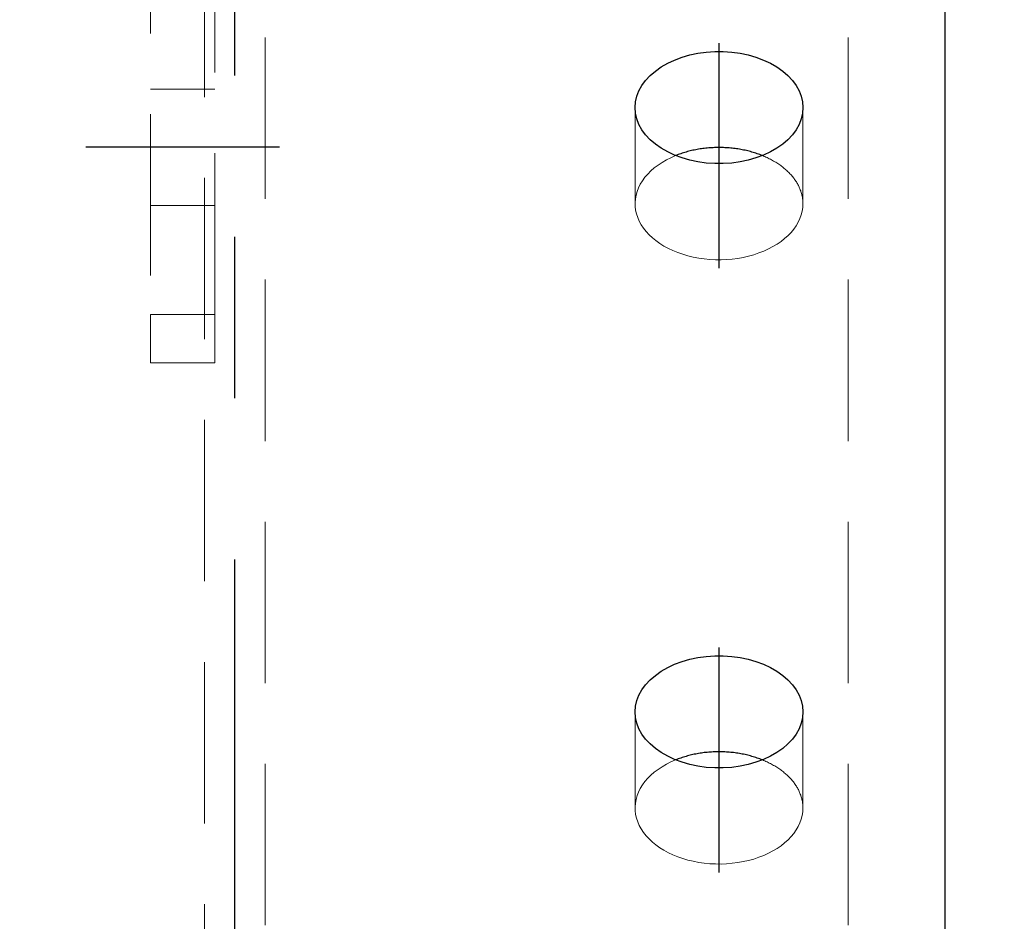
# Model space of a CAD drawing. Header units: millimetres. Extents: x 3515 to 4529, y 13642 to 14292.
# Tile 25 of 96: x 3872 to 3887, y 13960 to 13974. Entities that reach past the tile are written whole.
import ezdxf

# ---------------------------------------------------------------- set-up
doc = ezdxf.new("R2010")
doc.units = ezdxf.units.MM
doc.header["$LTSCALE"] = 10
doc.linetypes.add('HIDDEN', pattern=[0.375, 0.25, -0.125])
doc.linetypes.add('MITTE', pattern=[2, 1.25, -0.25, 0.25, -0.25])
doc.layers.get('Defpoints').update_dxf_attribs({"color": 1})
for name, color, linetype, lineweight in [('PS_DIM', 4, 'Continuous', 13), ('PS_Hidden', 2, 'HIDDEN', 9), ('PS_SOLID', 7, 'Continuous', 30)]:
    doc.layers.add(name, color=color, linetype=linetype, lineweight=lineweight)
doc.layers.add('PS_MID', color=5, linetype='MITTE')
doc.layers.add('PS_SHAPE', color=3, linetype='Continuous')
doc.styles.add('simplex', font='simplex.shx', dxfattribs={"width": 0.75})
doc.dimstyles.new('1_10_GŁ_DS1-LS10', dxfattribs={"dimtxt": 2, "dimasz": 2, "dimexe": 2, "dimexo": 5, "dimgap": 1, "dimtad": 1, "dimjust": 4, "dimdec": 0, "dimlfac": 10, "dimtxsty": 'simplex', "dimblk1": 'NONE', "dimsah": 1, "dimcen": 2, "dimclrd": 256, "dimclre": 256, "dimclrt": 3, "dimadec": 1, "dimazin": 0, "dimtfac": 1, "dimtdec": 0, "dimtmove": 2, "dimatfit": 3, "dimfxl": 1, "dimarcsym": 0})
doc.dimstyles.new('1_10_PRZ', dxfattribs={"dimtxt": 2, "dimasz": 1, "dimexe": 2, "dimexo": 5, "dimgap": 1, "dimtad": 1, "dimdec": 0, "dimlfac": 10, "dimtxsty": 'simplex', "dimblk": 'dimznak', "dimcen": 2, "dimse1": 1, "dimse2": 1, "dimclrt": 3, "dimadec": 1, "dimazin": 0, "dimtfac": 1, "dimtdec": 0, "dimtix": 1, "dimtmove": 2, "dimatfit": 3, "dimldrblk": 'dim-grot', "dimfxl": 1, "dimarcsym": 0})

# ---------------------------------------------------------------- blocks, each defined once
blk = doc.blocks.new('*D92')
at = {"layer": 'Defpoints', "color": 0, "transparency": 16777216}
for p in [(3869.316, 13988.67), (3905.155, 13988.67), (3885.06, 13714.81)]:
    blk.add_point(p, dxfattribs=at)
at = {"layer": 'PS_DIM', "lineweight": -2, "transparency": 16777216}
for p, q in [((3874.316, 13988.67), (3907.155, 13988.67)), ((3905.155, 13714.81), (3905.155, 13986.67)), ((3890.06, 13714.81), (3907.155, 13714.81))]:
    blk.add_line(p, q, dxfattribs=at)
at = {"layer": 'PS_DIM', "transparency": 16777216}
blk.add_solid([(3904.821, 13986.67), (3905.488, 13986.67), (3905.155, 13988.67)], dxfattribs=at)
at = {"layer": 'PS_DIM', "color": 3, "transparency": 16777216, "insert": (3901.492, 13990.69), "char_height": 2, "attachment_point": 5, "rotation": 0.0573, "style": 'simplex'}
blk.add_mtext('4420', dxfattribs=at)
blk = doc.blocks.new('_None')
blk = doc.blocks.new('dimznak')
at = {"color": 0}
for points in [[(0, 2), (0, -2)], [(-2, 0), (2, 0)]]:
    blk.add_lwpolyline(points, dxfattribs=at)
at = {"color": 2}
blk.add_lwpolyline([(1, 1), (-1, -1)], dxfattribs=at)
blk = doc.blocks.new('*D94')
at = {"layer": 'Defpoints', "color": 0, "transparency": 16777216}
for p in [(3875.25, 13996.395), (3874.25, 13982.111), (3875.25, 13968.674)]:
    blk.add_point(p, dxfattribs=at)
at = {"layer": 'PS_DIM', "color": 0, "lineweight": -2, "transparency": 16777216}
for p, q in [((3873.25, 13996.395), (3872.25, 13996.395)), ((3874.25, 13996.395), (3875.25, 13996.395)), ((3876.25, 13996.395), (3877.25, 13996.395))]:
    blk.add_line(p, q, dxfattribs=at)
blk.add_blockref('dimznak', (3874.25, 13996.395), dxfattribs=at)
at = {"layer": 'PS_DIM', "color": 0, "lineweight": -2, "transparency": 16777216, "rotation": 180}
blk.add_blockref('dimznak', (3875.25, 13996.395), dxfattribs=at)
at = {"layer": 'PS_DIM', "color": 3, "transparency": 16777216, "insert": (3874.75, 14000.731), "char_height": 2, "attachment_point": 5, "style": 'simplex'}
blk.add_mtext('10', dxfattribs=at)
blk = doc.blocks.new('dim-grot')
blk.add_hatch(color=256).paths.add_polyline_path([(0, 0), (-2, 0.5), (-2, -0.5)])
blk.add_lwpolyline([(0, 0), (-2, 0.5), (-2, -0.5), (0, 0)])
blk = doc.blocks.new('*D95')
at = {"layer": 'Defpoints', "color": 0, "transparency": 16777216}
for p in [(3885.06, 13996.395), (3875.25, 13968.674), (3885.06, 13967.624)]:
    blk.add_point(p, dxfattribs=at)
at = {"layer": 'PS_DIM', "color": 0, "lineweight": -2, "transparency": 16777216}
blk.add_line((3876.25, 13996.395), (3884.06, 13996.395), dxfattribs=at)
at = {"layer": 'PS_DIM', "color": 0, "lineweight": -2, "transparency": 16777216, "rotation": 180}
blk.add_blockref('dimznak', (3875.25, 13996.395), dxfattribs=at)
at = {"layer": 'PS_DIM', "color": 0, "lineweight": -2, "transparency": 16777216}
blk.add_blockref('dimznak', (3885.06, 13996.395), dxfattribs=at)
at = {"layer": 'PS_DIM', "color": 3, "transparency": 16777216, "insert": (3880.155, 13998.395), "char_height": 2, "attachment_point": 5, "style": 'simplex'}
blk.add_mtext('98', dxfattribs=at)
blk = doc.blocks.new('*X330')
at = {"layer": 'PS_Hidden', "color": 2, "linetype": 'HIDDEN'}
for p, q in [((3874.25, 13987.523), (3874.25, 13969.421)), ((3875.25, 13969.421), (3875.25, 13987.523)), ((3875.09, 13986.538), (3875.09, 13948.71)), ((3876.03, 13948.71), (3876.03, 13986.538)), ((3885.06, 13948.71), (3885.06, 13986.538)), ((3874.25, 13972.911), (3875.25, 13972.911)), ((3881.76, 13971.137), (3881.76, 13972.625)), ((3884.36, 13971.137), (3884.36, 13972.625)), ((3882.314, 13971.849), (3882.245, 13971.814)), ((3882.388, 13971.881), (3882.314, 13971.849)), ((3883.751, 13971.874), (3883.733, 13971.881)), ((3883.733, 13971.881), (3883.733, 13971.881)), ((3883.77, 13971.866), (3883.751, 13971.874)), ((3883.787, 13971.858), (3883.77, 13971.866)), ((3883.805, 13971.85), (3883.787, 13971.858)), ((3883.823, 13971.841), (3883.805, 13971.85)), ((3882.116, 13971.735), (3882.058, 13971.691)), ((3882.178, 13971.776), (3882.116, 13971.735)), ((3882.245, 13971.814), (3882.178, 13971.776)), ((3883.84, 13971.833), (3883.823, 13971.841)), ((3883.857, 13971.824), (3883.84, 13971.833)), ((3883.874, 13971.815), (3883.857, 13971.824)), ((3883.891, 13971.806), (3883.874, 13971.815)), ((3883.907, 13971.797), (3883.891, 13971.806)), ((3883.923, 13971.787), (3883.907, 13971.797)), ((3883.939, 13971.778), (3883.923, 13971.787)), ((3883.955, 13971.768), (3883.939, 13971.778)), ((3883.971, 13971.758), (3883.955, 13971.768)), ((3883.986, 13971.748), (3883.971, 13971.758)), ((3884.001, 13971.737), (3883.986, 13971.748)), ((3884.016, 13971.727), (3884.001, 13971.737)), ((3884.03, 13971.716), (3884.016, 13971.727)), ((3884.044, 13971.705), (3884.03, 13971.716)), ((3884.058, 13971.694), (3884.044, 13971.705)), ((3884.072, 13971.683), (3884.058, 13971.694)), ((3881.913, 13971.546), (3881.874, 13971.493)), ((3881.956, 13971.596), (3881.913, 13971.546)), ((3882.005, 13971.645), (3881.956, 13971.596)), ((3882.058, 13971.691), (3882.005, 13971.645)), ((3884.085, 13971.672), (3884.072, 13971.683)), ((3884.098, 13971.661), (3884.085, 13971.672)), ((3884.111, 13971.649), (3884.098, 13971.661)), ((3884.124, 13971.637), (3884.111, 13971.649)), ((3884.136, 13971.626), (3884.124, 13971.637)), ((3884.148, 13971.614), (3884.136, 13971.626)), ((3884.16, 13971.601), (3884.148, 13971.614)), ((3884.171, 13971.589), (3884.16, 13971.601)), ((3884.182, 13971.577), (3884.171, 13971.589)), ((3884.193, 13971.564), (3884.182, 13971.577)), ((3884.203, 13971.552), (3884.193, 13971.564)), ((3884.213, 13971.539), (3884.203, 13971.552)), ((3884.223, 13971.526), (3884.213, 13971.539)), ((3881.841, 13971.439), (3881.814, 13971.384)), ((3881.874, 13971.493), (3881.841, 13971.439)), ((3884.232, 13971.513), (3884.223, 13971.526)), ((3884.242, 13971.5), (3884.232, 13971.513)), ((3884.25, 13971.487), (3884.242, 13971.5)), ((3884.259, 13971.474), (3884.25, 13971.487)), ((3884.267, 13971.461), (3884.259, 13971.474)), ((3884.275, 13971.447), (3884.267, 13971.461)), ((3884.282, 13971.434), (3884.275, 13971.447)), ((3884.29, 13971.42), (3884.282, 13971.434)), ((3884.296, 13971.406), (3884.29, 13971.42)), ((3884.303, 13971.393), (3884.296, 13971.406)), ((3884.309, 13971.379), (3884.303, 13971.393)), ((3881.775, 13971.27), (3881.765, 13971.212)), ((3881.792, 13971.327), (3881.775, 13971.27)), ((3881.814, 13971.384), (3881.792, 13971.327)), ((3884.315, 13971.365), (3884.309, 13971.379)), ((3884.32, 13971.351), (3884.315, 13971.365)), ((3884.326, 13971.337), (3884.32, 13971.351)), ((3884.33, 13971.323), (3884.326, 13971.337)), ((3884.335, 13971.309), (3884.33, 13971.323)), ((3884.339, 13971.295), (3884.335, 13971.309)), ((3884.343, 13971.281), (3884.339, 13971.295)), ((3884.346, 13971.267), (3884.343, 13971.281)), ((3884.349, 13971.252), (3884.346, 13971.267)), ((3884.352, 13971.238), (3884.349, 13971.252)), ((3884.354, 13971.224), (3884.352, 13971.238)), ((3874.25, 13971.111), (3875.25, 13971.111)), ((3881.765, 13971.212), (3881.761, 13971.153)), ((3881.761, 13971.153), (3881.762, 13971.095)), ((3881.762, 13971.095), (3881.769, 13971.037)), ((3884.356, 13971.209), (3884.354, 13971.224)), ((3884.357, 13971.195), (3884.356, 13971.209)), ((3884.359, 13971.181), (3884.357, 13971.195)), ((3884.357, 13971.079), (3884.36, 13971.137)), ((3884.36, 13971.166), (3884.359, 13971.181)), ((3884.36, 13971.152), (3884.36, 13971.166)), ((3884.36, 13971.137), (3884.36, 13971.152)), ((3884.36, 13971.137), (3884.36, 13971.137)), ((3881.769, 13971.037), (3881.782, 13970.979)), ((3881.782, 13970.979), (3881.801, 13970.922)), ((3884.314, 13970.907), (3884.334, 13970.963)), ((3884.334, 13970.963), (3884.349, 13971.021)), ((3884.349, 13971.021), (3884.357, 13971.079)), ((3881.801, 13970.922), (3881.825, 13970.866)), ((3881.825, 13970.866), (3881.855, 13970.811)), ((3881.855, 13970.811), (3881.891, 13970.758)), ((3884.219, 13970.743), (3884.256, 13970.796)), ((3884.256, 13970.796), (3884.288, 13970.851)), ((3884.288, 13970.851), (3884.314, 13970.907)), ((3881.891, 13970.758), (3881.932, 13970.706)), ((3881.932, 13970.706), (3881.978, 13970.656)), ((3881.978, 13970.656), (3882.029, 13970.609)), ((3884.077, 13970.596), (3884.13, 13970.643)), ((3884.13, 13970.643), (3884.177, 13970.692)), ((3884.177, 13970.692), (3884.219, 13970.743)), ((3882.029, 13970.609), (3882.084, 13970.564)), ((3882.084, 13970.564), (3882.144, 13970.521)), ((3882.144, 13970.521), (3882.208, 13970.481)), ((3882.208, 13970.481), (3882.276, 13970.444)), ((3883.826, 13970.435), (3883.895, 13970.471)), ((3883.895, 13970.471), (3883.96, 13970.51)), ((3883.96, 13970.51), (3884.021, 13970.552)), ((3884.021, 13970.552), (3884.077, 13970.596)), ((3882.276, 13970.444), (3882.347, 13970.411)), ((3882.347, 13970.411), (3882.422, 13970.38)), ((3882.422, 13970.38), (3882.499, 13970.353)), ((3882.499, 13970.353), (3882.579, 13970.33)), ((3882.579, 13970.33), (3882.662, 13970.31)), ((3883.436, 13970.305), (3883.519, 13970.324)), ((3883.519, 13970.324), (3883.6, 13970.347)), ((3883.6, 13970.347), (3883.678, 13970.373)), ((3883.678, 13970.373), (3883.753, 13970.402)), ((3883.753, 13970.402), (3883.826, 13970.435)), ((3882.662, 13970.31), (3882.746, 13970.294)), ((3882.746, 13970.294), (3882.831, 13970.282)), ((3882.831, 13970.282), (3882.918, 13970.274)), ((3882.918, 13970.274), (3883.005, 13970.269)), ((3883.005, 13970.269), (3883.092, 13970.269)), ((3883.092, 13970.269), (3883.179, 13970.272)), ((3883.179, 13970.272), (3883.266, 13970.279)), ((3883.266, 13970.279), (3883.352, 13970.29)), ((3883.352, 13970.29), (3883.436, 13970.305)), ((3874.25, 13969.421), (3874.25, 13968.674)), ((3875.25, 13969.421), (3874.25, 13969.421)), ((3875.25, 13968.674), (3875.25, 13969.421)), ((3874.25, 13968.674), (3875.25, 13968.674)), ((3881.76, 13961.778), (3881.76, 13963.265)), ((3884.36, 13961.778), (3884.36, 13963.265)), ((3882.178, 13962.416), (3882.116, 13962.375)), ((3882.245, 13962.455), (3882.178, 13962.416)), ((3882.314, 13962.49), (3882.245, 13962.455)), ((3882.388, 13962.522), (3882.314, 13962.49)), ((3883.751, 13962.514), (3883.733, 13962.522)), ((3883.733, 13962.522), (3883.733, 13962.522)), ((3883.77, 13962.506), (3883.751, 13962.514)), ((3883.787, 13962.498), (3883.77, 13962.506)), ((3883.805, 13962.49), (3883.787, 13962.498)), ((3883.823, 13962.482), (3883.805, 13962.49)), ((3883.84, 13962.473), (3883.823, 13962.482)), ((3883.857, 13962.465), (3883.84, 13962.473)), ((3883.874, 13962.456), (3883.857, 13962.465)), ((3883.891, 13962.447), (3883.874, 13962.456)), ((3883.907, 13962.437), (3883.891, 13962.447)), ((3883.923, 13962.428), (3883.907, 13962.437)), ((3883.939, 13962.418), (3883.923, 13962.428)), ((3883.955, 13962.408), (3883.939, 13962.418)), ((3883.971, 13962.398), (3883.955, 13962.408)), ((3883.986, 13962.388), (3883.971, 13962.398)), ((3884.001, 13962.378), (3883.986, 13962.388)), ((3881.956, 13962.237), (3881.913, 13962.186)), ((3882.005, 13962.285), (3881.956, 13962.237)), ((3882.058, 13962.332), (3882.005, 13962.285)), ((3882.116, 13962.375), (3882.058, 13962.332)), ((3884.016, 13962.367), (3884.001, 13962.378)), ((3884.03, 13962.357), (3884.016, 13962.367)), ((3884.044, 13962.346), (3884.03, 13962.357)), ((3884.058, 13962.335), (3884.044, 13962.346)), ((3884.072, 13962.324), (3884.058, 13962.335)), ((3884.085, 13962.313), (3884.072, 13962.324)), ((3884.098, 13962.301), (3884.085, 13962.313)), ((3884.111, 13962.29), (3884.098, 13962.301)), ((3884.124, 13962.278), (3884.111, 13962.29)), ((3884.136, 13962.266), (3884.124, 13962.278)), ((3884.148, 13962.254), (3884.136, 13962.266)), ((3884.16, 13962.242), (3884.148, 13962.254)), ((3884.171, 13962.23), (3884.16, 13962.242)), ((3881.874, 13962.134), (3881.841, 13962.08)), ((3881.913, 13962.186), (3881.874, 13962.134)), ((3884.182, 13962.217), (3884.171, 13962.23)), ((3884.193, 13962.205), (3884.182, 13962.217)), ((3884.203, 13962.192), (3884.193, 13962.205)), ((3884.213, 13962.18), (3884.203, 13962.192)), ((3884.223, 13962.167), (3884.213, 13962.18)), ((3884.232, 13962.154), (3884.223, 13962.167)), ((3884.242, 13962.141), (3884.232, 13962.154)), ((3884.25, 13962.128), (3884.242, 13962.141)), ((3884.259, 13962.114), (3884.25, 13962.128)), ((3884.267, 13962.101), (3884.259, 13962.114)), ((3884.275, 13962.088), (3884.267, 13962.101)), ((3884.282, 13962.074), (3884.275, 13962.088)), ((3881.792, 13961.968), (3881.775, 13961.91)), ((3881.814, 13962.024), (3881.792, 13961.968)), ((3881.841, 13962.08), (3881.814, 13962.024)), ((3884.29, 13962.061), (3884.282, 13962.074)), ((3884.296, 13962.047), (3884.29, 13962.061)), ((3884.303, 13962.033), (3884.296, 13962.047)), ((3884.309, 13962.019), (3884.303, 13962.033)), ((3884.315, 13962.006), (3884.309, 13962.019)), ((3884.32, 13961.992), (3884.315, 13962.006)), ((3884.326, 13961.978), (3884.32, 13961.992)), ((3884.33, 13961.964), (3884.326, 13961.978)), ((3884.335, 13961.95), (3884.33, 13961.964)), ((3884.339, 13961.935), (3884.335, 13961.95)), ((3884.343, 13961.921), (3884.339, 13961.935)), ((3881.765, 13961.852), (3881.761, 13961.794)), ((3881.761, 13961.794), (3881.762, 13961.736)), ((3881.775, 13961.91), (3881.765, 13961.852)), ((3884.346, 13961.907), (3884.343, 13961.921)), ((3884.349, 13961.893), (3884.346, 13961.907)), ((3884.352, 13961.879), (3884.349, 13961.893)), ((3884.354, 13961.864), (3884.352, 13961.879)), ((3884.356, 13961.85), (3884.354, 13961.864)), ((3884.357, 13961.836), (3884.356, 13961.85)), ((3884.359, 13961.821), (3884.357, 13961.836)), ((3884.357, 13961.72), (3884.36, 13961.778)), ((3884.36, 13961.807), (3884.359, 13961.821)), ((3884.36, 13961.792), (3884.36, 13961.807)), ((3884.36, 13961.778), (3884.36, 13961.792)), ((3884.36, 13961.778), (3884.36, 13961.778)), ((3881.762, 13961.736), (3881.769, 13961.677)), ((3881.769, 13961.677), (3881.782, 13961.62)), ((3884.334, 13961.604), (3884.349, 13961.661)), ((3884.349, 13961.661), (3884.357, 13961.72)), ((3881.782, 13961.62), (3881.801, 13961.563)), ((3881.801, 13961.563), (3881.825, 13961.506)), ((3881.825, 13961.506), (3881.855, 13961.452)), ((3884.256, 13961.437), (3884.288, 13961.491)), ((3884.288, 13961.491), (3884.314, 13961.547)), ((3884.314, 13961.547), (3884.334, 13961.604)), ((3881.855, 13961.452), (3881.891, 13961.398)), ((3881.891, 13961.398), (3881.932, 13961.347)), ((3881.932, 13961.347), (3881.978, 13961.297)), ((3884.13, 13961.284), (3884.177, 13961.333)), ((3884.177, 13961.333), (3884.219, 13961.384)), ((3884.219, 13961.384), (3884.256, 13961.437)), ((3881.978, 13961.297), (3882.029, 13961.249)), ((3882.029, 13961.249), (3882.084, 13961.204)), ((3882.084, 13961.204), (3882.144, 13961.162)), ((3883.96, 13961.15), (3884.021, 13961.192)), ((3884.021, 13961.192), (3884.077, 13961.237)), ((3884.077, 13961.237), (3884.13, 13961.284)), ((3882.144, 13961.162), (3882.208, 13961.122)), ((3882.208, 13961.122), (3882.276, 13961.085)), ((3882.276, 13961.085), (3882.347, 13961.051)), ((3882.347, 13961.051), (3882.422, 13961.021)), ((3882.422, 13961.021), (3882.499, 13960.994)), ((3883.6, 13960.987), (3883.678, 13961.013)), ((3883.678, 13961.013), (3883.753, 13961.043)), ((3883.753, 13961.043), (3883.826, 13961.075)), ((3883.826, 13961.075), (3883.895, 13961.111)), ((3883.895, 13961.111), (3883.96, 13961.15)), ((3882.499, 13960.994), (3882.579, 13960.971)), ((3882.579, 13960.971), (3882.662, 13960.951)), ((3882.662, 13960.951), (3882.746, 13960.935)), ((3882.746, 13960.935), (3882.831, 13960.923)), ((3882.831, 13960.923), (3882.918, 13960.914)), ((3882.918, 13960.914), (3883.005, 13960.91)), ((3883.005, 13960.91), (3883.092, 13960.909)), ((3883.092, 13960.909), (3883.179, 13960.913)), ((3883.179, 13960.913), (3883.266, 13960.92)), ((3883.266, 13960.92), (3883.352, 13960.931)), ((3883.352, 13960.931), (3883.436, 13960.946)), ((3883.436, 13960.946), (3883.519, 13960.965)), ((3883.519, 13960.965), (3883.6, 13960.987))]:
    blk.add_line(p, q, dxfattribs=at)
at = {"layer": 'PS_MID', "color": 5, "linetype": 'MITTE'}
for p, q in [((3875.56, 13793.124), (3875.56, 13992.851)), ((3883.06, 13973.625), (3883.06, 13970.137)), ((3876.25, 13972.011), (3873.25, 13972.011)), ((3883.06, 13964.265), (3883.06, 13960.778))]:
    blk.add_line(p, q, dxfattribs=at)
at = {"layer": 'PS_SOLID', "color": 7, "linetype": 'Continuous'}
for p, q in [((3886.56, 13988.67), (3886.56, 13920.479)), ((3882.373, 13973.362), (3882.488, 13973.405)), ((3882.488, 13973.405), (3882.609, 13973.44)), ((3882.609, 13973.44), (3882.734, 13973.466)), ((3882.734, 13973.466), (3882.863, 13973.484)), ((3882.863, 13973.484), (3882.994, 13973.493)), ((3882.994, 13973.493), (3883.126, 13973.493)), ((3883.126, 13973.493), (3883.257, 13973.484)), ((3883.257, 13973.484), (3883.386, 13973.466)), ((3883.386, 13973.466), (3883.512, 13973.44)), ((3883.512, 13973.44), (3883.633, 13973.405)), ((3883.633, 13973.405), (3883.748, 13973.362)), ((3882.074, 13973.191), (3882.165, 13973.255)), ((3882.165, 13973.255), (3882.265, 13973.312)), ((3882.265, 13973.312), (3882.373, 13973.362)), ((3883.748, 13973.362), (3883.856, 13973.312)), ((3883.856, 13973.312), (3883.956, 13973.255)), ((3883.956, 13973.255), (3884.047, 13973.191)), ((3881.924, 13973.047), (3881.993, 13973.121)), ((3881.993, 13973.121), (3882.074, 13973.191)), ((3884.047, 13973.191), (3884.127, 13973.121)), ((3884.127, 13973.121), (3884.197, 13973.047)), ((3881.82, 13972.885), (3881.866, 13972.968)), ((3881.866, 13972.968), (3881.924, 13973.047)), ((3884.197, 13973.047), (3884.255, 13972.968)), ((3884.255, 13972.968), (3884.301, 13972.885)), ((3881.767, 13972.713), (3881.787, 13972.8)), ((3881.787, 13972.8), (3881.82, 13972.885)), ((3884.301, 13972.885), (3884.334, 13972.8)), ((3884.334, 13972.8), (3884.354, 13972.713)), ((3881.76, 13972.625), (3881.767, 13972.713)), ((3881.767, 13972.537), (3881.76, 13972.625)), ((3884.354, 13972.713), (3884.36, 13972.625)), ((3884.36, 13972.625), (3884.354, 13972.537)), ((3881.787, 13972.45), (3881.767, 13972.537)), ((3884.354, 13972.537), (3884.334, 13972.45)), ((3881.82, 13972.365), (3881.787, 13972.45)), ((3881.866, 13972.282), (3881.82, 13972.365)), ((3884.301, 13972.365), (3884.255, 13972.282)), ((3884.334, 13972.45), (3884.301, 13972.365)), ((3881.924, 13972.203), (3881.866, 13972.282)), ((3881.993, 13972.128), (3881.924, 13972.203)), ((3884.197, 13972.203), (3884.127, 13972.128)), ((3884.255, 13972.282), (3884.197, 13972.203)), ((3882.074, 13972.059), (3881.993, 13972.128)), ((3882.165, 13971.995), (3882.074, 13972.059)), ((3882.878, 13971.998), (3882.856, 13971.996)), ((3882.901, 13972), (3882.878, 13971.998)), ((3882.924, 13972.002), (3882.901, 13972)), ((3882.946, 13972.003), (3882.924, 13972.002)), ((3882.969, 13972.004), (3882.946, 13972.003)), ((3882.992, 13972.005), (3882.969, 13972.004)), ((3883.015, 13972.006), (3882.992, 13972.005)), ((3883.038, 13972.006), (3883.015, 13972.006)), ((3883.06, 13972.007), (3883.038, 13972.006)), ((3883.083, 13972.006), (3883.06, 13972.007)), ((3883.106, 13972.006), (3883.083, 13972.006)), ((3883.129, 13972.005), (3883.106, 13972.006)), ((3883.151, 13972.004), (3883.129, 13972.005)), ((3883.174, 13972.003), (3883.151, 13972.004)), ((3883.197, 13972.002), (3883.174, 13972.003)), ((3883.22, 13972), (3883.197, 13972.002)), ((3883.242, 13971.998), (3883.22, 13972)), ((3883.265, 13971.996), (3883.242, 13971.998)), ((3884.047, 13972.059), (3883.956, 13971.995)), ((3884.127, 13972.128), (3884.047, 13972.059)), ((3882.265, 13971.938), (3882.165, 13971.995)), ((3882.373, 13971.887), (3882.265, 13971.938)), ((3882.488, 13971.845), (3882.373, 13971.887)), ((3882.407, 13971.889), (3882.388, 13971.881)), ((3882.427, 13971.896), (3882.407, 13971.889)), ((3882.447, 13971.904), (3882.427, 13971.896)), ((3882.467, 13971.911), (3882.447, 13971.904)), ((3882.488, 13971.918), (3882.467, 13971.911)), ((3882.508, 13971.924), (3882.488, 13971.918)), ((3882.609, 13971.81), (3882.488, 13971.845)), ((3882.529, 13971.931), (3882.508, 13971.924)), ((3882.55, 13971.937), (3882.529, 13971.931)), ((3882.571, 13971.943), (3882.55, 13971.937)), ((3882.592, 13971.948), (3882.571, 13971.943)), ((3882.613, 13971.954), (3882.592, 13971.948)), ((3882.635, 13971.959), (3882.613, 13971.954)), ((3882.657, 13971.964), (3882.635, 13971.959)), ((3882.678, 13971.968), (3882.657, 13971.964)), ((3882.7, 13971.973), (3882.678, 13971.968)), ((3882.722, 13971.977), (3882.7, 13971.973)), ((3882.744, 13971.98), (3882.722, 13971.977)), ((3882.766, 13971.984), (3882.744, 13971.98)), ((3882.789, 13971.987), (3882.766, 13971.984)), ((3882.811, 13971.99), (3882.789, 13971.987)), ((3882.833, 13971.993), (3882.811, 13971.99)), ((3882.856, 13971.996), (3882.833, 13971.993)), ((3883.287, 13971.993), (3883.265, 13971.996)), ((3883.31, 13971.99), (3883.287, 13971.993)), ((3883.332, 13971.987), (3883.31, 13971.99)), ((3883.354, 13971.984), (3883.332, 13971.987)), ((3883.376, 13971.98), (3883.354, 13971.984)), ((3883.399, 13971.977), (3883.376, 13971.98)), ((3883.42, 13971.973), (3883.399, 13971.977)), ((3883.442, 13971.968), (3883.42, 13971.973)), ((3883.464, 13971.964), (3883.442, 13971.968)), ((3883.486, 13971.959), (3883.464, 13971.964)), ((3883.507, 13971.954), (3883.486, 13971.959)), ((3883.529, 13971.948), (3883.507, 13971.954)), ((3883.633, 13971.845), (3883.512, 13971.81)), ((3883.55, 13971.943), (3883.529, 13971.948)), ((3883.571, 13971.937), (3883.55, 13971.943)), ((3883.592, 13971.931), (3883.571, 13971.937)), ((3883.612, 13971.924), (3883.592, 13971.931)), ((3883.633, 13971.918), (3883.612, 13971.924)), ((3883.653, 13971.911), (3883.633, 13971.918)), ((3883.748, 13971.887), (3883.633, 13971.845)), ((3883.674, 13971.904), (3883.653, 13971.911)), ((3883.694, 13971.896), (3883.674, 13971.904)), ((3883.713, 13971.889), (3883.694, 13971.896)), ((3883.733, 13971.881), (3883.713, 13971.889)), ((3883.856, 13971.938), (3883.748, 13971.887)), ((3883.956, 13971.995), (3883.856, 13971.938)), ((3882.734, 13971.783), (3882.609, 13971.81)), ((3882.863, 13971.766), (3882.734, 13971.783)), ((3882.994, 13971.757), (3882.863, 13971.766)), ((3883.126, 13971.757), (3882.994, 13971.757)), ((3883.257, 13971.766), (3883.126, 13971.757)), ((3883.386, 13971.783), (3883.257, 13971.766)), ((3883.512, 13971.81), (3883.386, 13971.783)), ((3882.488, 13964.046), (3882.609, 13964.08)), ((3882.609, 13964.08), (3882.734, 13964.107)), ((3882.734, 13964.107), (3882.863, 13964.124)), ((3882.863, 13964.124), (3882.994, 13964.133)), ((3882.994, 13964.133), (3883.126, 13964.133)), ((3883.126, 13964.133), (3883.257, 13964.124)), ((3883.257, 13964.124), (3883.386, 13964.107)), ((3883.386, 13964.107), (3883.512, 13964.08)), ((3883.512, 13964.08), (3883.633, 13964.046)), ((3882.165, 13963.895), (3882.265, 13963.953)), ((3882.265, 13963.953), (3882.373, 13964.003)), ((3882.373, 13964.003), (3882.488, 13964.046)), ((3883.633, 13964.046), (3883.748, 13964.003)), ((3883.748, 13964.003), (3883.856, 13963.953)), ((3883.856, 13963.953), (3883.956, 13963.895)), ((3881.924, 13963.687), (3881.993, 13963.762)), ((3881.993, 13963.762), (3882.074, 13963.831)), ((3882.074, 13963.831), (3882.165, 13963.895)), ((3883.956, 13963.895), (3884.047, 13963.831)), ((3884.047, 13963.831), (3884.127, 13963.762)), ((3884.127, 13963.762), (3884.197, 13963.687)), ((3881.82, 13963.526), (3881.866, 13963.608)), ((3881.866, 13963.608), (3881.924, 13963.687)), ((3884.197, 13963.687), (3884.255, 13963.608)), ((3884.255, 13963.608), (3884.301, 13963.526)), ((3881.787, 13963.44), (3881.82, 13963.526)), ((3884.301, 13963.526), (3884.334, 13963.44)), ((3881.76, 13963.265), (3881.767, 13963.353)), ((3881.767, 13963.353), (3881.787, 13963.44)), ((3884.334, 13963.44), (3884.354, 13963.353)), ((3884.354, 13963.353), (3884.36, 13963.265)), ((3881.767, 13963.177), (3881.76, 13963.265)), ((3881.787, 13963.09), (3881.767, 13963.177)), ((3884.354, 13963.177), (3884.334, 13963.09)), ((3884.36, 13963.265), (3884.354, 13963.177)), ((3881.82, 13963.005), (3881.787, 13963.09)), ((3881.866, 13962.923), (3881.82, 13963.005)), ((3884.301, 13963.005), (3884.255, 13962.923)), ((3884.334, 13963.09), (3884.301, 13963.005)), ((3881.924, 13962.844), (3881.866, 13962.923)), ((3881.993, 13962.769), (3881.924, 13962.844)), ((3884.197, 13962.844), (3884.127, 13962.769)), ((3884.255, 13962.923), (3884.197, 13962.844)), ((3882.074, 13962.699), (3881.993, 13962.769)), ((3882.165, 13962.635), (3882.074, 13962.699)), ((3884.047, 13962.699), (3883.956, 13962.635)), ((3884.127, 13962.769), (3884.047, 13962.699)), ((3882.265, 13962.578), (3882.165, 13962.635)), ((3882.373, 13962.528), (3882.265, 13962.578)), ((3882.447, 13962.544), (3882.427, 13962.537)), ((3882.467, 13962.551), (3882.447, 13962.544)), ((3882.488, 13962.558), (3882.467, 13962.551)), ((3882.508, 13962.565), (3882.488, 13962.558)), ((3882.529, 13962.571), (3882.508, 13962.565)), ((3882.55, 13962.577), (3882.529, 13962.571)), ((3882.571, 13962.583), (3882.55, 13962.577)), ((3882.592, 13962.589), (3882.571, 13962.583)), ((3882.613, 13962.594), (3882.592, 13962.589)), ((3882.635, 13962.599), (3882.613, 13962.594)), ((3882.657, 13962.604), (3882.635, 13962.599)), ((3882.678, 13962.609), (3882.657, 13962.604)), ((3882.7, 13962.613), (3882.678, 13962.609)), ((3882.722, 13962.617), (3882.7, 13962.613)), ((3882.744, 13962.621), (3882.722, 13962.617)), ((3882.766, 13962.625), (3882.744, 13962.621)), ((3882.789, 13962.628), (3882.766, 13962.625)), ((3882.811, 13962.631), (3882.789, 13962.628)), ((3882.833, 13962.634), (3882.811, 13962.631)), ((3882.856, 13962.636), (3882.833, 13962.634)), ((3882.878, 13962.639), (3882.856, 13962.636)), ((3882.901, 13962.641), (3882.878, 13962.639)), ((3882.924, 13962.642), (3882.901, 13962.641)), ((3882.946, 13962.644), (3882.924, 13962.642)), ((3882.969, 13962.645), (3882.946, 13962.644)), ((3882.992, 13962.646), (3882.969, 13962.645)), ((3883.015, 13962.647), (3882.992, 13962.646)), ((3883.038, 13962.647), (3883.015, 13962.647)), ((3883.06, 13962.647), (3883.038, 13962.647)), ((3883.083, 13962.647), (3883.06, 13962.647)), ((3883.106, 13962.647), (3883.083, 13962.647)), ((3883.129, 13962.646), (3883.106, 13962.647)), ((3883.151, 13962.645), (3883.129, 13962.646)), ((3883.174, 13962.644), (3883.151, 13962.645)), ((3883.197, 13962.642), (3883.174, 13962.644)), ((3883.22, 13962.641), (3883.197, 13962.642)), ((3883.242, 13962.639), (3883.22, 13962.641)), ((3883.265, 13962.636), (3883.242, 13962.639)), ((3883.287, 13962.634), (3883.265, 13962.636)), ((3883.31, 13962.631), (3883.287, 13962.634)), ((3883.332, 13962.628), (3883.31, 13962.631)), ((3883.354, 13962.625), (3883.332, 13962.628)), ((3883.376, 13962.621), (3883.354, 13962.625)), ((3883.399, 13962.617), (3883.376, 13962.621)), ((3883.42, 13962.613), (3883.399, 13962.617)), ((3883.442, 13962.609), (3883.42, 13962.613)), ((3883.464, 13962.604), (3883.442, 13962.609)), ((3883.486, 13962.599), (3883.464, 13962.604)), ((3883.507, 13962.594), (3883.486, 13962.599)), ((3883.529, 13962.589), (3883.507, 13962.594)), ((3883.55, 13962.583), (3883.529, 13962.589)), ((3883.571, 13962.577), (3883.55, 13962.583)), ((3883.592, 13962.571), (3883.571, 13962.577)), ((3883.612, 13962.565), (3883.592, 13962.571)), ((3883.633, 13962.558), (3883.612, 13962.565)), ((3883.653, 13962.551), (3883.633, 13962.558)), ((3883.674, 13962.544), (3883.653, 13962.551)), ((3883.694, 13962.537), (3883.674, 13962.544)), ((3883.856, 13962.578), (3883.748, 13962.528)), ((3883.956, 13962.635), (3883.856, 13962.578)), ((3882.488, 13962.485), (3882.373, 13962.528)), ((3882.407, 13962.529), (3882.388, 13962.522)), ((3882.427, 13962.537), (3882.407, 13962.529)), ((3882.609, 13962.45), (3882.488, 13962.485)), ((3882.734, 13962.424), (3882.609, 13962.45)), ((3882.863, 13962.406), (3882.734, 13962.424)), ((3882.994, 13962.397), (3882.863, 13962.406)), ((3883.126, 13962.397), (3882.994, 13962.397)), ((3883.257, 13962.406), (3883.126, 13962.397)), ((3883.386, 13962.424), (3883.257, 13962.406)), ((3883.512, 13962.45), (3883.386, 13962.424)), ((3883.633, 13962.485), (3883.512, 13962.45)), ((3883.748, 13962.528), (3883.633, 13962.485)), ((3883.713, 13962.529), (3883.694, 13962.537)), ((3883.733, 13962.522), (3883.713, 13962.529))]:
    blk.add_line(p, q, dxfattribs=at)

msp = doc.modelspace()

# ---------------------------------------------------------------- block references
at = {"layer": 'PS_SHAPE', "color": 3}
msp.add_blockref('*X330', (0, 0), dxfattribs=at)

# ---------------------------------------------------------------- dimensions: what is measured, and where the dimension line sits
at = {"layer": 'PS_DIM'}
dim = msp.add_linear_dim(base=(3875.25, 13996.395), p1=(3874.25, 13982.111), p2=(3875.25, 13968.674), dimstyle='1_10_PRZ', dxfattribs=at)
dim.commit()
dim.dimension.update_dxf_attribs({"geometry": '*D94', "text_midpoint": (3874.75, 14000.731), "dimtype": 128})
dim = msp.add_linear_dim(base=(3885.06, 13996.395), p1=(3875.25, 13968.674), p2=(3885.06, 13967.624), dimstyle='1_10_PRZ', dxfattribs=at)
dim.commit()
dim.dimension.update_dxf_attribs({"geometry": '*D95', "text_midpoint": (3880.155, 13998.395)})
dim = msp.add_linear_dim(base=(3905.155, 13988.67), p1=(3885.06, 13714.81), p2=(3869.316, 13988.67), angle=90, text='4420', dimstyle='1_10_GŁ_DS1-LS10', dxfattribs=at)
dim.commit()
dim.dimension.update_dxf_attribs({"geometry": '*D92', "text_midpoint": (3901.492, 13990.69), "dimtype": 128, "text_rotation": 0.0573})

doc.saveas('drawing.dxf')
